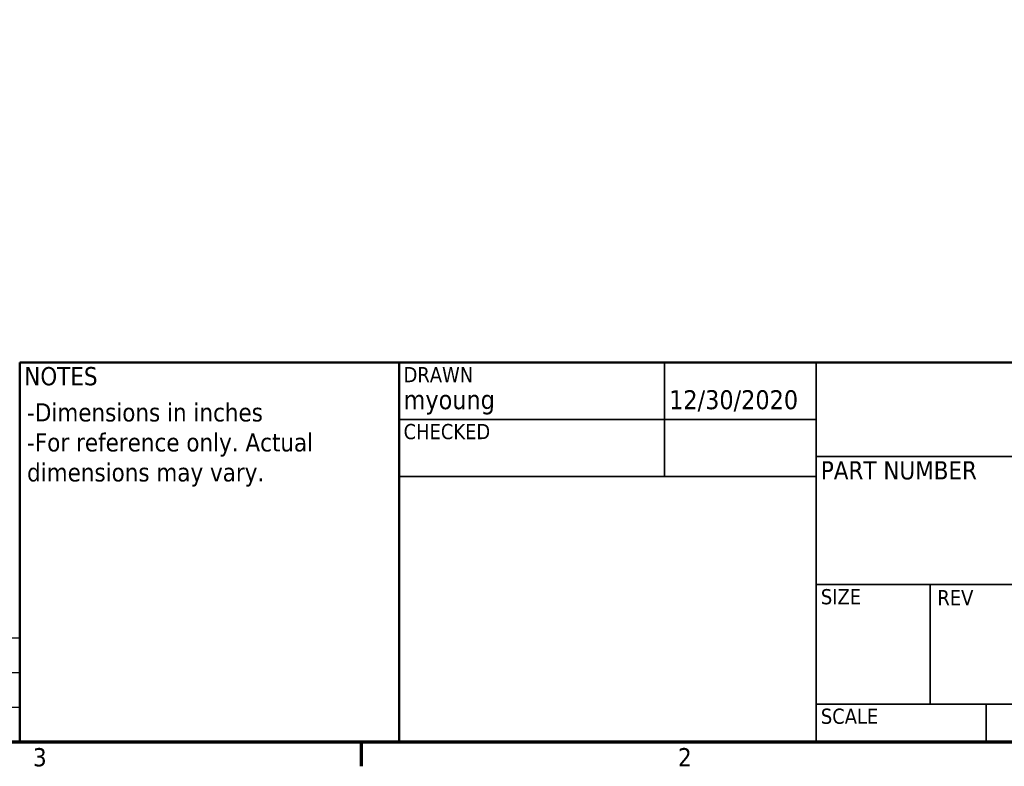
# Model space of a CAD drawing. Header units: inches. Extents: x 1 to 226, y 4 to 143.
# Tile 54 of 80: x 155 to 198, y 6 to 38. Entities that reach past the tile are written whole.
import ezdxf
from ezdxf.enums import TextEntityAlignment as Align

# ---------------------------------------------------------------- set-up
doc = ezdxf.new("R2010")
doc.units = ezdxf.units.IN
doc.header["$LTSCALE"] = 6.666667
doc.header["$MEASUREMENT"] = 0
for name, color, linetype, lineweight in [('Border (ANSI)', 7, 'Continuous', 70), ('Symbol (ANSI)', 7, 'Continuous', 25), ('Title (ANSI)', 7, 'Continuous', 50)]:
    doc.layers.add(name, color=color, linetype=linetype, lineweight=lineweight)
doc.styles.add('Note Text (ANSI)', font='tahoma.ttf')
doc.styles.get("Standard").update_dxf_attribs({"font": 'tahoma.ttf'})
doc.styles.add('Text Style38', font='tahoma.ttf')
doc.styles.add('Text Style39', font='tahoma.ttf')

# ---------------------------------------------------------------- blocks, each defined once
blk = doc.blocks.new('Borders Default Border')
at = {"layer": 'Border (ANSI)'}
blk.add_line((25.5, 1), (25.5, 0.84), dxfattribs=at)
at = {"layer": 'Border (ANSI)', "flags": 128}
blk.add_lwpolyline([(0.5, 1), (0.5, 21), (33.5, 21), (33.5, 1), (0.5, 1)], dxfattribs=at)
at = {"layer": 'Border (ANSI)', "char_height": 0.12, "attachment_point": 7, "style": 'Note Text (ANSI)'}
for s, insert in [('3', (23.3377, 0.8375)), ('2', (27.5886, 0.84))]:
    blk.add_mtext(s, dxfattribs=dict(at, insert=insert))
blk = doc.blocks.new('Title Blocks ECS Standard w Comments')
at = {"layer": 'Title (ANSI)'}
for p, q in [((2.1817, 4.7562), (2.1817, 7.2562)), ((2.1817, 7.2562), (4.6817, 7.2562)), ((4.6817, 7.2562), (4.6817, 4.7562)), ((12.4317, 7.2562), (4.6817, 7.2562)), ((4.6817, 7.2562), (4.6817, 4.7562)), ((4.6817, 4.7562), (2.1817, 4.7562)), ((4.6817, 4.7562), (12.4317, 4.7562))]:
    blk.add_line(p, q, dxfattribs=at)
at = {"layer": 'Title (ANSI)', "lineweight": 35}
for p, q in [((6.4317, 6.5062), (6.4317, 7.2562)), ((7.4317, 4.7562), (7.4317, 7.2562)), ((4.6817, 6.8812), (7.4317, 6.8812)), ((7.4317, 6.6362), (12.4317, 6.6362)), ((4.6817, 6.5062), (7.4317, 6.5062)), ((8.9317, 5.7936), (7.4317, 5.7936)), ((8.1817, 5.0062), (8.1817, 5.7936)), ((12.4317, 5.0062), (7.4317, 5.0062)), ((8.5517, 5.0062), (8.5517, 4.7562))]:
    blk.add_line(p, q, dxfattribs=at)
at = {"layer": 'Title (ANSI)', "style": 'Text Style38'}
for s, p in [('DRAWN', (4.7117, 7.2262)), ('CHECKED', (4.7117, 6.8512)), ('SIZE', (7.4617, 5.7636)), ('REV', (8.2295, 5.7571)), ('SCALE', (7.4617, 4.9762))]:
    blk.add_text(s, height=0.1, dxfattribs=at).set_placement(p, align=Align.TOP_LEFT)
at = {"layer": 'Title (ANSI)', "char_height": 0.12, "attachment_point": 1, "style": 'Note Text (ANSI)'}
for s, insert in [('\\fTahoma|b0|i0;NOTES', (2.2117, 7.2262)), ('\\fTahoma|b0|i0;PART NUMBER', (7.4617, 6.6062))]:
    blk.add_mtext(s, dxfattribs=dict(at, insert=insert))
at = {"layer": 'Title (ANSI)', "lineweight": 30, "flags": 63}
for tag, p in [('COMPANY', (9.9317, 6.9462)), ('REVISION_NUMBER', (8.5567, 5.3812)), ('<DRAWING_NUMBER>', (10.6817, 5.3997)), ('Sheet_Size', (7.8067, 5.3812))]:
    blk.add_attdef(tag, text='', height=0.24, dxfattribs=at).set_placement(p, align=Align.MIDDLE_CENTER)
at = {"layer": 'Title (ANSI)', "style": 'Text Style39'}
for tag, p in [('AUTHOR', (4.7117, 6.9112)), ('CREATION_DATE', (6.4617, 6.9112)), ('CHECKED_BY', (4.7117, 6.5362)), ('CHECKED_DATE', (6.4617, 6.5362))]:
    blk.add_attdef(tag, text='', height=0.125, dxfattribs=at).set_placement(p, align=Align.BOTTOM_LEFT)
at = {"layer": 'Title (ANSI)', "lineweight": 30, "flags": 63}
for tag, height, p in [('COMMENTS', 0.12, (2.2117, 7.0062)), ('DESCRIPTION', 0.125, (8.9617, 6.3862))]:
    blk.add_attdef(tag, text='', height=height, dxfattribs=at).set_placement(p, align=Align.TOP_LEFT)
blk.add_attdef('PART_NUMBER', text='', height=0.24, dxfattribs=at).set_placement((7.4617, 6.2226), align=Align.MIDDLE_LEFT)
blk.add_attdef('Initial_View_Scale', text='', height=0.12, dxfattribs=at).set_placement((8.5217, 4.7862), align=Align.BOTTOM_RIGHT)
blk = doc.blocks.new('REVISION HISTORY')
at = {"layer": 'Symbol (ANSI)'}
for p, q in [((14.9533, 1.6858), (23.25, 1.6858)), ((23.25, 1.6858), (23.25, 1.4572)), ((14.9533, 1.4572), (23.25, 1.4572)), ((23.25, 1.4572), (23.25, 1.2286)), ((14.9533, 1.2286), (23.25, 1.2286)), ((23.25, 1.2286), (23.25, 1)), ((14.9533, 1), (23.25, 1))]:
    blk.add_line(p, q, dxfattribs=at)

msp = doc.modelspace()

# ---------------------------------------------------------------- block references
at = {"xscale": 6.666666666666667, "yscale": 6.666666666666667, "zscale": 6.666666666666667}
msp.add_blockref('Borders Default Border', (0, 0), dxfattribs=at)
msp.add_blockref('Title Blocks ECS Standard w Comments', (140.4557, -25.0414), dxfattribs=at).add_auto_attribs({'AUTHOR': 'myoung', 'CREATION_DATE': '12/30/2020'})
at = {"layer": 'Symbol (ANSI)', "xscale": 6.666666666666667, "yscale": 6.666666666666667, "zscale": 6.666666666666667}
msp.add_blockref('REVISION HISTORY', (0, 0), dxfattribs=at)

# ---------------------------------------------------------------- texts
at = {"layer": 'Symbol (ANSI)', "insert": (155.3255, 21.544), "char_height": 0.8, "width": 16.051917, "attachment_point": 1, "line_spacing_factor": 0.987884, "style": 'Note Text (ANSI)'}
msp.add_mtext('\\fTahoma|b0|i0;-Dimensions in inches\\P\\fTahoma|b0|i0;-For reference only. Actual\\P\\fTahoma|b0|i0;dimensions may vary.', dxfattribs=at)

doc.saveas('drawing.dxf')
